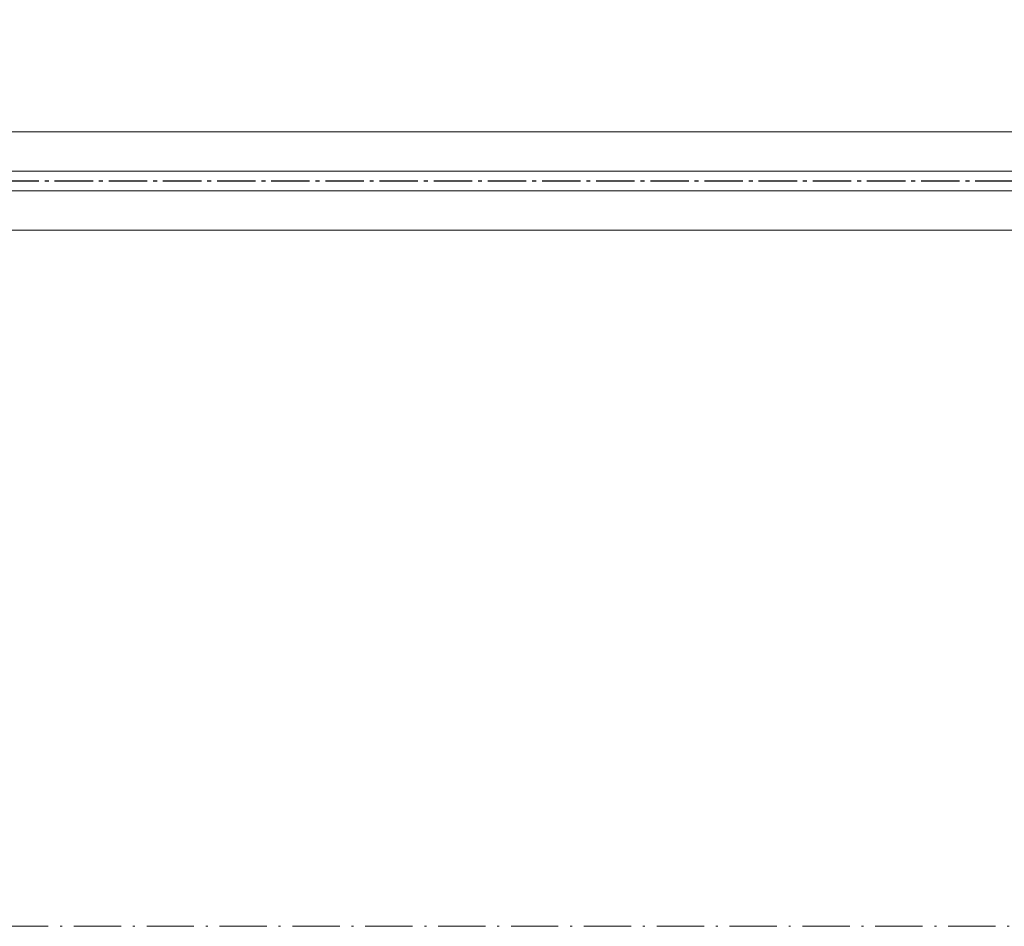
# Model space of a CAD drawing. Header units: inches. Extents: x -96941 to 10978768, y -673 to 1070890.
# Tile 252 of 256: x 65824 to 66074, y 3380 to 3611. Entities that reach past the tile are written whole.
import ezdxf

# ---------------------------------------------------------------- set-up
doc = ezdxf.new("R2010")
doc.units = ezdxf.units.IN
doc.linetypes.add('ACAD_ISO10W100', pattern=[18.5, 12, -3, 0.5, -3])
doc.linetypes.add('AM_DIN_G_W050', pattern=[13.75, 9.75, -1.5, 1, -1.5])
for name, color, linetype, lineweight in [('!_A_01_TENKÁ', 8, 'Continuous', 13), ('!_A_04_BODKOČIARKOVANÁ', 30, 'ACAD_ISO10W100', 13), ('AM_7', 4, 'AM_DIN_G_W050', 25)]:
    doc.layers.add(name, color=color, linetype=linetype, lineweight=lineweight)

msp = doc.modelspace()

# ---------------------------------------------------------------- linework, layer by layer
at = {"layer": '!_A_01_TENKÁ', "color": 14, "true_color": 0xa30000}
for p, q in [((67671.859, 3582.246), (63838.527, 3582.246)), ((63838.527, 3572.246), (67671.859, 3572.246)), ((67671.859, 3567.246), (63838.527, 3567.246)), ((63838.527, 3557.246), (67671.859, 3557.246))]:
    msp.add_line(p, q, dxfattribs=at)
at = {"layer": '!_A_04_BODKOČIARKOVANÁ', "color": 14, "true_color": 0xa30000}
msp.add_lwpolyline([(72195.735, 5943.404), (72195.735, 3380.404), (55642.735, 3380.404)], dxfattribs=at)
at = {"layer": 'AM_7', "color": 14, "true_color": 0xa30000}
msp.add_line((67671.859, 3569.746), (63814.827, 3569.746), dxfattribs=at)

doc.saveas('drawing.dxf')
